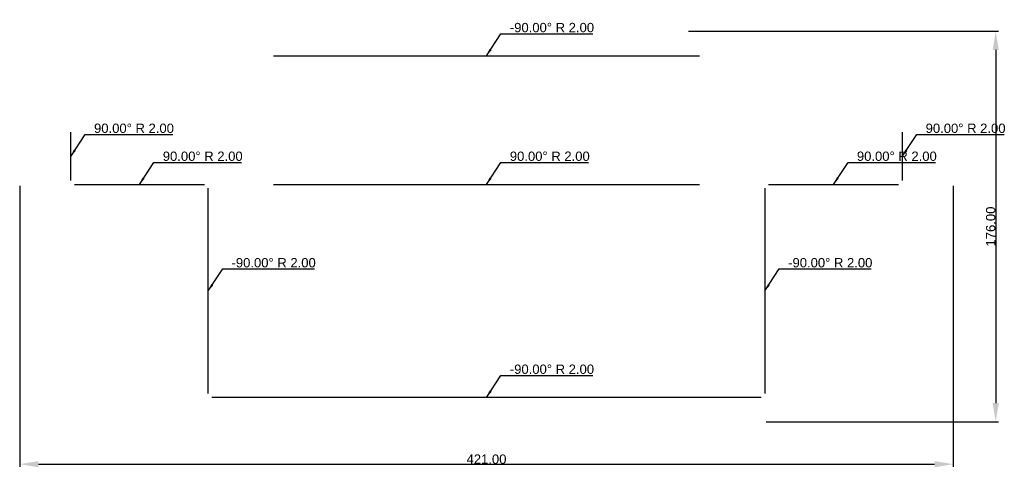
# Model space of a CAD drawing. Header units: millimetres. Extents: x -177 to 267, y 308 to 510.
import ezdxf

# ---------------------------------------------------------------- set-up
doc = ezdxf.new("R2010")
doc.units = ezdxf.units.MM
doc.layers.get('0').update_dxf_attribs({"true_color": 0xdfdfdf})
for name, color, linetype in [('Bend Annotations', 5, 'Continuous'), ('Bends Down', 1, 'Continuous'), ('Bends Up', 1, 'Continuous'), ('Overall Dimensions', 3, 'Continuous')]:
    doc.layers.add(name, color=color, linetype=linetype)
doc.styles.get("Standard").update_dxf_attribs({"font": 'arial.ttf'})
doc.dimstyles.new('ISO-25', dxfattribs={"dimtxt": 2.5, "dimasz": 2.5, "dimexe": 1.25, "dimexo": 0.625, "dimtad": 1, "dimtxsty": 'Standard', "dimcen": 2.5, "dimadec": 0, "dimazin": 0, "dimtfac": 1, "dimtmove": 0, "dimatfit": 3, "dimfxl": 1, "dimarcsym": 0})

# ---------------------------------------------------------------- blocks, each defined once
blk = doc.blocks.new('*D16')
at = {"layer": 'Defpoints', "color": 0}
for p in [(0, 107), (421, 107), (421, -19.12)]:
    blk.add_point(p, dxfattribs=at)
at = {"layer": 'Overall Dimensions', "color": 0, "lineweight": -2}
for p, q in [((0, 106.38), (0, -20.37)), ((421, 106.38), (421, -20.37)), ((8.42, -19.12), (412.58, -19.12))]:
    blk.add_line(p, q, dxfattribs=at)
at = {"layer": 'Overall Dimensions', "color": 0}
for points in [[(8.42, -17.72), (8.42, -20.53), (0, -19.12)], [(412.58, -20.53), (412.58, -17.72), (421, -19.12)]]:
    blk.add_solid(points, dxfattribs=at)
at = {"layer": 'Overall Dimensions', "color": 0, "insert": (210.5, -16.87), "char_height": 4.21, "attachment_point": 5}
blk.add_mtext('421.00', dxfattribs=at)
blk = doc.blocks.new('*D17')
at = {"layer": 'Defpoints', "color": 0}
for p in [(301, 176), (336, 0), (440.12, 0)]:
    blk.add_point(p, dxfattribs=at)
at = {"layer": 'Overall Dimensions', "color": 0, "lineweight": -2}
for p, q in [((301.63, 176), (441.37, 176)), ((440.12, 167.58), (440.12, 8.42)), ((336.62, 0), (441.37, 0))]:
    blk.add_line(p, q, dxfattribs=at)
at = {"layer": 'Overall Dimensions', "color": 0}
for points in [[(441.53, 167.58), (438.72, 167.58), (440.12, 176)], [(438.72, 8.42), (441.53, 8.42), (440.12, 0)]]:
    blk.add_solid(points, dxfattribs=at)
at = {"layer": 'Overall Dimensions', "color": 0, "insert": (437.87, 88), "char_height": 4.21, "attachment_point": 5, "rotation": 90}
blk.add_mtext('176.00', dxfattribs=at)
blk = doc.blocks.new('*U15')
at = {"layer": 'Bends Down'}
for p, q in [((114.5, 165, 2), (306.5, 165, 2)), ((85, 12.7, 2), (85, 105.3, 2)), ((336, 105.3, 2), (336, 12.7, 2)), ((334.3, 11, 2), (86.7, 11, 2))]:
    blk.add_line(p, q, dxfattribs=at)
at = {"layer": 'Bends Up'}
for p, q in [((23, 108.7, 2), (23, 130.5, 2)), ((398, 130.5, 2), (398, 108.7, 2)), ((24.7, 107, 2), (83.3, 107, 2)), ((114.5, 107, 2), (306.5, 107, 2)), ((337.7, 107, 2), (396.3, 107, 2))]:
    blk.add_line(p, q, dxfattribs=at)
at = {"layer": 'Bend Annotations', "char_height": 4.21, "attachment_point": 7}
for s, insert in [('-90.00° R 2.00', (221.025, 175.525, 2)), ('90.00° R 2.00', (33.525, 130.125, 2)), ('90.00° R 2.00', (408.525, 130.125, 2)), ('90.00° R 2.00', (64.525, 117.525, 2)), ('90.00° R 2.00', (221.025, 117.525, 2)), ('90.00° R 2.00', (377.525, 117.525, 2)), ('-90.00° R 2.00', (95.525, 69.525, 2)), ('-90.00° R 2.00', (346.525, 69.525, 2)), ('-90.00° R 2.00', (221.025, 21.525, 2))]:
    blk.add_mtext(s, dxfattribs=dict(at, insert=insert))
at = {"layer": 'Overall Dimensions'}
dim = blk.add_linear_dim(base=(440.122, 0, 2), p1=(301, 176, 2), p2=(335.999, 0, 2), angle=90, text='176.00', dimstyle='ISO-25', override={"dimscale": 1, "dimtxt": 4.21, "dimasz": 8.42, "dimexe": 1.25, "dimexo": 0.625, "dimgap": 0.1, "dimtxsty": 'Standard'}, dxfattribs=at)
dim.commit()
dim.dimension.update_dxf_attribs({"geometry": '*D17', "text_midpoint": (437.873, 88, 2)})
dim = blk.add_linear_dim(base=(421, -19.122, 2), p1=(0, 107.001, 2), p2=(421, 107.001, 2), text='421.00', dimstyle='ISO-25', override={"dimscale": 1, "dimtxt": 4.21, "dimasz": 8.42, "dimexe": 1.25, "dimexo": 0.625, "dimgap": 0.1, "dimtxsty": 'Standard'}, dxfattribs=at)
dim.commit()
dim.dimension.update_dxf_attribs({"geometry": '*D16', "text_midpoint": (210.5, -16.873, 2)})
at = {"layer": 'Bend Annotations', "annotation_type": 0, "has_hookline": 1, "hookline_direction": 0}
for points, text_width in [([(210.5, 165, 2), (217.032, 174.9, 2), (220.4, 174.9, 2)], 37.486), ([(23, 119.6, 2), (29.532, 129.5, 2), (32.9, 129.5, 2)], 35.469), ([(398, 119.6, 2), (404.532, 129.5, 2), (407.9, 129.5, 2)], 35.469), ([(54, 107, 2), (60.532, 116.9, 2), (63.9, 116.9, 2)], 35.469), ([(210.5, 107, 2), (217.032, 116.9, 2), (220.4, 116.9, 2)], 35.469), ([(367, 107, 2), (373.532, 116.9, 2), (376.9, 116.9, 2)], 35.469), ([(85, 59, 2), (91.532, 68.9, 2), (94.9, 68.9, 2)], 37.486), ([(336, 59, 2), (342.532, 68.9, 2), (345.9, 68.9, 2)], 37.486), ([(210.5, 11, 2), (217.032, 20.9, 2), (220.4, 20.9, 2)], 37.486)]:
    blk.add_leader(points, dimstyle='ISO-25', override={"dimasz": 3.368, "dimgap": 0.625}, dxfattribs=dict(at, text_width=text_width))

msp = doc.modelspace()

# ---------------------------------------------------------------- block references
msp.add_blockref('*U15', (-176.78, 328.91))

doc.saveas('drawing.dxf')
